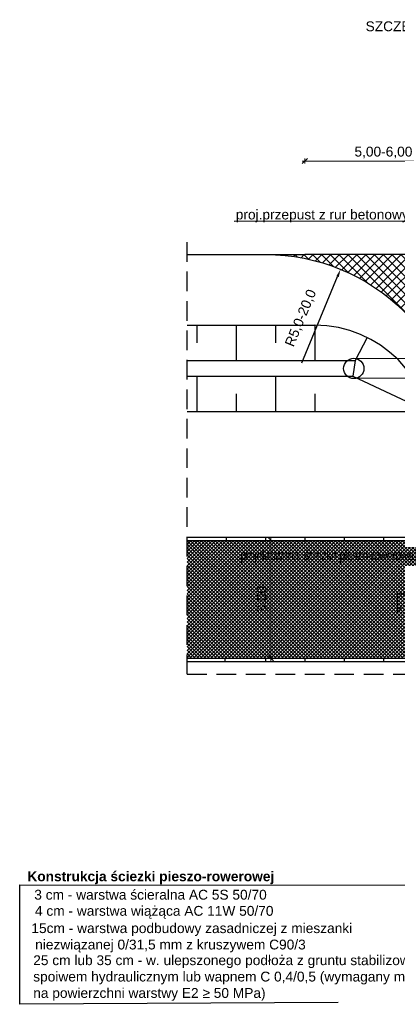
# Model space of a CAD drawing. Header units: metres. Extents: x -854 to 2789, y -128 to 3826.
# Tile 13 of 22: x 332 to 342, y 34 to 59. Entities that reach past the tile are written whole.
import ezdxf

# ---------------------------------------------------------------- set-up
doc = ezdxf.new("R2010")
doc.units = ezdxf.units.M
for name, pattern in [('CIĄGŁA', [0]), ('DASHED', [0.75, 0.5, -0.25]), ('HIDDEN', [0.375, 0.25, -0.125])]:
    doc.linetypes.add(name, pattern=pattern)
for name, color, linetype, lineweight in [('A opisy', 7, 'CIĄGŁA', 13), ('D_3_OPIS', 7, 'Continuous', 0), ('D_3_WYMIAROWANIE', 7, 'Continuous', 0), ('opis warstw', 7, 'Continuous', 0), ('T.M.wymiary', 7, 'Continuous', 0)]:
    doc.layers.add(name, color=color, linetype=linetype, lineweight=lineweight)
doc.styles.add('opisy', font='arial.ttf', dxfattribs={"height": 0.175})
doc.styles.add('Style-Arial', font='arial.ttf')
doc.styles.add('wym 1do50', font='arial.ttf', dxfattribs={"height": 0.175})
doc.styles.add('WYMIARY', font='geniso.shx', dxfattribs={"width": 0.8})
doc.dimstyles.new('Podstawowy_0_5', dxfattribs={"dimtxt": 0.1, "dimasz": 0.05, "dimexe": 0.1, "dimexo": 0.25, "dimgap": 0.1, "dimtad": 1, "dimzin": 0, "dimdsep": 46, "dimtxsty": 'WYMIARY', "dimblk": 'ARCHTICK', "dimcen": 0.09, "dimclrt": 2, "dimadec": 0, "dimazin": 0, "dimtfac": 1, "dimtofl": 0, "dimtmove": 0, "dimatfit": 3, "dimldrblk": 'ARCHTICK', "dimfxl": 0.7, "dimfxlon": 1, "dimtolj": 1, "dimtzin": 0, "dimarcsym": 0})
doc.dimstyles.new('wym_500', dxfattribs={"dimtxt": 1.5, "dimasz": 1.5, "dimexe": 0.5, "dimexo": 1, "dimgap": 0.5, "dimtad": 1, "dimrnd": 0.01, "dimzin": 1, "dimtxsty": 'Style-Arial', "dimblk": 'OBLIQUE', "dimcen": 1.5, "dimadec": 0, "dimazin": 0, "dimtfac": 1, "dimtmove": 1, "dimatfit": 3, "dimfxl": 1, "dimarcsym": 0})
doc.dimstyles.new('Wymiar_1 50', dxfattribs={"dimtxt": 0.175, "dimasz": 0.013125, "dimexe": 0.0175, "dimexo": 2.275, "dimgap": 0.065625, "dimtad": 1, "dimzin": 0, "dimtxsty": 'wym 1do50', "dimblk": 'znacznik wymiaru', "dimcen": 0.3, "dimse1": 1, "dimse2": 1, "dimadec": 0, "dimazin": 0, "dimtfac": 1, "dimtmove": 1, "dimatfit": 2, "dimfxl": 1, "dimtzin": 0, "dimlwd": -1, "dimlwe": 0, "dimarcsym": 0})

# ---------------------------------------------------------------- blocks, each defined once
blk = doc.blocks.new('znacznik wymiaru')
at = {"color": 7}
for p, q in [((-5, -5), (5, 5)), ((-5, 0), (0, 0)), ((0, 5), (0, -5)), ((5, 0), (0, 0))]:
    blk.add_line(p, q, dxfattribs=at)
blk = doc.blocks.new('*D138')
at = {"layer": 'D_3_WYMIAROWANIE', "color": 0, "linetype": 'Continuous', "transparency": 16777216}
blk.add_line((338.327, 45.722), (338.327, 42.748), dxfattribs=at)
at = {"layer": 'Defpoints', "color": 0, "linetype": 'Continuous', "transparency": 16777216}
for p in [(338.327, 45.735), (338.327, 42.735), (338.327, 42.735)]:
    blk.add_point(p, dxfattribs=at)
at = {"layer": 'D_3_WYMIAROWANIE', "color": 0, "linetype": 'Continuous', "transparency": 16777216, "xscale": 0.013125, "yscale": 0.013125, "zscale": 0.013125}
for p, rotation in [((338.327, 45.735), 90), ((338.327, 42.735), 270)]:
    blk.add_blockref('znacznik wymiaru', p, dxfattribs=dict(at, rotation=rotation))
at = {"layer": 'D_3_WYMIAROWANIE', "color": 0, "linetype": 'Continuous', "transparency": 16777216, "insert": (338.111, 44.235), "char_height": 0.175, "attachment_point": 5, "rotation": 90, "style": 'wym 1do50'}
blk.add_mtext('{\\H1.42857x;3,00}', dxfattribs=at)
blk = doc.blocks.new('_ARCHTICK')
at = {"color": 0, "linetype": 'ByBlock', "const_width": 0.15}
blk.add_lwpolyline([(-0.5, -0.5), (0.5, 0.5)], dxfattribs=at)
blk = doc.blocks.new('*D140')
at = {"layer": 'Defpoints', "color": 0, "transparency": 16777216}
for p in [(340.099, 52.636), (338.191, 48.015)]:
    blk.add_point(p, dxfattribs=at)
at = {"layer": 'T.M.wymiary', "color": 0, "lineweight": -2, "transparency": 16777216}
blk.add_line((339.115, 50.254), (340.023, 52.451), dxfattribs=at)
at = {"layer": 'T.M.wymiary', "color": 0, "transparency": 16777216}
blk.add_solid([(339.992, 52.464), (340.053, 52.439), (340.099, 52.636)], dxfattribs=at)
at = {"layer": 'T.M.wymiary', "color": 0, "transparency": 16777216, "insert": (339.098, 51.391), "char_height": 0.25, "attachment_point": 5, "rotation": 67.562, "style": 'Style-Arial'}
blk.add_mtext('R5,0-20,0', dxfattribs=at)
blk = doc.blocks.new('*D135')
at = {"layer": 'D_3_WYMIAROWANIE', "color": 0, "linetype": 'Continuous', "transparency": 16777216}
blk.add_line((343.177, 55.394), (339.204, 55.394), dxfattribs=at)
at = {"layer": 'Defpoints', "color": 0, "linetype": 'Continuous', "transparency": 16777216}
for p in [(339.191, 55.394), (339.191, 53.015), (343.191, 49.015)]:
    blk.add_point(p, dxfattribs=at)
at = {"layer": 'D_3_WYMIAROWANIE', "color": 0, "linetype": 'Continuous', "transparency": 16777216, "xscale": 0.013125, "yscale": 0.013125, "zscale": 0.013125, "rotation": 180}
blk.add_blockref('znacznik wymiaru', (339.191, 55.394), dxfattribs=at)
at = {"layer": 'D_3_WYMIAROWANIE', "color": 0, "linetype": 'Continuous', "transparency": 16777216, "xscale": 0.013125, "yscale": 0.013125, "zscale": 0.013125}
blk.add_blockref('znacznik wymiaru', (343.191, 55.394), dxfattribs=at)
at = {"layer": 'D_3_WYMIAROWANIE', "color": 0, "linetype": 'Continuous', "transparency": 16777216, "insert": (341.191, 55.61), "char_height": 0.175, "attachment_point": 5, "style": 'wym 1do50'}
blk.add_mtext('{\\H1.42857x;5,00-6,00}', dxfattribs=at)

msp = doc.modelspace()

# ---------------------------------------------------------------- hatches: boundary and pattern name
at = {"lineweight": 13}
h = msp.add_hatch(dxfattribs=at)
h.set_pattern_fill('ANSI37', color=253, scale=0.05)
h.set_pattern_definition([(45, (-3002.38496, -5448.52194), (-0.1122532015, 0.1122532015), []), (135, (-3002.38496, -5448.52194), (-0.1122532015, -0.1122532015), [])])
edge = h.paths.add_edge_path()
edge.add_line((352.191, 53.015), (338.191, 53.015))
edge.add_arc((338.191, 48.015), 5, 39.6145, 90, ccw=False)
edge.add_line((342.042, 51.203), (347.751, 50.315))
edge.add_arc((352.191, 48.015), 5, 90, 152.6129, ccw=False)
edge = h.paths.add_edge_path()
edge.add_arc((352.248, 47.995), 5.06, 157.7055, 182.0416, ccw=False)
edge.add_line((347.566, 49.915), (342.815, 49.915))
edge.add_arc((338.124, 47.995), 5.069, -1.7636, 22.2509, ccw=False)
edge.add_line((343.191, 47.839), (343.191, 42.655))
edge.add_line((343.191, 42.655), (347.191, 42.655))
edge.add_line((347.191, 42.655), (347.191, 47.815))
edge = h.paths.add_edge_path()
edge.add_line((347.751, 50.315), (342.042, 51.203))
edge.add_arc((338.191, 48.015), 5, 22.3337, 39.6145, ccw=False)
edge.add_line((342.815, 49.915), (347.566, 49.915))
edge.add_arc((352.191, 48.015), 5, 152.6129, 157.6663, ccw=False)
h = msp.add_hatch(dxfattribs=at)
h.set_pattern_fill('ANSI37', color=253, scale=0.02)
h.set_pattern_definition([(45, (-3156.451875, -5449.072695), (-0.0449012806, 0.0449012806), []), (135, (-3156.451875, -5449.072695), (-0.0449012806, -0.0449012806), [])])
h.paths.add_polyline_path([(343.191, 42.735), (343.191, 45.735), (336.191, 45.735), (336.191, 42.735)])
h.paths.add_polyline_path([(341.884, 42.944), (342.037, 43.267), (341.98, 43.12)], flags=16)

# ---------------------------------------------------------------- linework, layer by layer
for p, q in [((336.191, 53.015), (339.191, 53.015)), ((336.191, 51.215), (339.441, 51.215)), ((336.191, 50.315), (340.467, 50.315)), ((336.191, 49.915), (340.412, 49.915)), ((336.191, 49.015), (342.332, 49.015)), ((336.191, 45.815), (343.111, 45.815)), ((336.191, 45.735), (343.111, 45.735)), ((336.191, 42.735), (343.111, 42.735)), ((336.191, 42.655), (343.191, 42.655)), ((331.928, 33.923), (331.928, 36.967)), ((331.928, 36.967), (342.118, 36.957)), ((340.035, 33.967), (331.928, 33.923))]:
    msp.add_line(p, q)
at = {"linetype": 'HIDDEN', "ltscale": 2, "flags": 128}
for points in [[(336.191, 42.328), (336.191, 53.415)], [(336.191, 42.328), (354.191, 42.328)]]:
    msp.add_lwpolyline(points, dxfattribs=at)
at = {"flags": 128}
msp.add_lwpolyline([(337.494, 53.015), (338.191, 53.015, -0.414214), (343.191, 48.015), (343.191, 42.655)], format="xyb", dxfattribs=at)
for points in [[(351.191, 53.015), (339.191, 53.015)], [(336.441, 51.215), (336.441, 50.765)], [(337.441, 51.215), (337.441, 50.315)], [(338.441, 51.215), (338.441, 50.765)], [(339.441, 51.215), (339.441, 50.315)], [(340.78, 50.899), (340.467, 50.315), (340.412, 49.915), (342.332, 49.015)], [(336.441, 49.915), (336.441, 49.015)], [(338.441, 49.915), (338.441, 49.015)], [(337.441, 49.465), (337.441, 49.015)], [(339.441, 49.465), (339.441, 49.015)], [(337.19, 45.815), (337.19, 45.735)], [(338.191, 45.815), (338.191, 45.735)], [(339.191, 45.815), (339.191, 45.735)], [(340.191, 45.815), (340.191, 45.735)], [(341.191, 45.815), (341.191, 45.735)], [(337.153, 42.735), (337.153, 42.655)], [(338.191, 42.735), (338.191, 42.655)], [(339.191, 42.735), (339.191, 42.655)], [(340.191, 42.735), (340.191, 42.655)], [(341.191, 42.735), (341.191, 42.655)]]:
    msp.add_lwpolyline(points, dxfattribs=at)
at = {"linetype": 'DASHED', "const_width": 0.03, "flags": 128}
for points in [[(340.467, 50.365), (341.583, 50.365), (348.798, 50.365), (349.914, 50.365)], [(349.969, 49.865), (348.469, 49.865), (341.912, 49.865), (340.412, 49.865)]]:
    msp.add_lwpolyline(points, dxfattribs=at)
at = {"const_width": 0.02, "flags": 128}
for points in [[(342.049, 44.375), (341.549, 44.375), (341.549, 43.875)], [(341.549, 43.875), (341.642, 44.037)]]:
    msp.add_lwpolyline(points, dxfattribs=at)
msp.add_circle((340.435, 50.113), 0.258)
msp.add_arc((339.441, 48.215), 3, 0, 90)

# ---------------------------------------------------------------- texts
at = {"layer": 'D_3_OPIS', "linetype": 'Continuous', "insert": (345.316, 58.328), "char_height": 0.25, "width": 9.18035, "attachment_point": 5, "line_spacing_factor": 1.1, "style": 'opisy'}
msp.add_mtext('{\\Farial|c238;SZCZEGÓŁ ZJAZDU PUBLICZNEGO O NAWIERZCHNI Z BETONU ASFALTOWEGO na odcinku ścieżki pieszo-rowerowej}', dxfattribs=at)
at = {"layer": 'opis warstw', "linetype": 'Continuous', "lineweight": 0, "char_height": 0.25, "style": 'opisy'}
for s, width, gutter_width, heights, insert, attachment_point in [('proj.przepust z rur betonowych %%C 50 cm', 8.24504, 13.601, [1.637], (337.43, 54.157), 1), ('\\pi2.43624; {\\fArial|b1|i0|c238|p39;Konstrukcja ściezki pieszo-rowerowej}', 8.90555, 0.862, [4.741], (338.411, 37.306), 3), ('\\pi2.94636;3 cm - warstwa ścieralna AC 5S 50/70', 11.28508, 0.862, [4.741], (338.219, 36.838), 3), ('\\pi-0.02965,l2.8;4 cm - warstwa wiążąca AC 11W 50/70', 12.6404, 0.862, [4.741], (338.391, 36.427), 3), ('\\pxi-0.1186,l11.2,ql;15cm - warstwa podbudowy zasadniczej z mieszanki\\P niezwiązanej 0/31,5 mm z kruszywem C90/3', 14.17384, 0.862, [4.741], (343.629, 35.986), 3), ('\\pxql;25 cm lub 35 cm - w. ulepszonego podłoża z gruntu stabilizowanego \\Pspoiwem hydraulicznym lub wapnem C 0,4/0,5 (wymagany moduł\\Pna powierzchni warstwy E2 ≥ 50 MPa)  ', 12.6404, 0.862, [4.741], (344.913, 35.17), 3)]:
    msp.add_mtext_dynamic_manual_height_columns(s, width=width, gutter_width=gutter_width, heights=heights, dxfattribs=dict(at, insert=insert, attachment_point=attachment_point))
at = {"layer": 'opis warstw', "linetype": 'Continuous', "lineweight": 0, "insert": (337.545, 45.158), "char_height": 0.25, "width": 5.28212, "attachment_point": 7, "style": 'opisy'}
msp.add_mtext('{\\fArial Narrow|b0|i0|c238|p34;\\T0.9;projektowana  ściezka pieszo-rowerowa}', dxfattribs=at)

# ---------------------------------------------------------------- dimensions: what is measured, and where the dimension line sits
at = {"layer": 'D_3_WYMIAROWANIE', "linetype": 'Continuous'}
dim = msp.add_linear_dim(base=(339.191, 55.394), p1=(343.191, 49.015), p2=(339.191, 53.015), text='{\\H1.42857x;5,00-6,00}', dimstyle='Wymiar_1 50', override={"dimtxt": 0.25}, dxfattribs=at)
dim.commit()
dim.dimension.update_dxf_attribs({"geometry": '*D135', "text_midpoint": (341.191, 55.61)})
dim = msp.add_linear_dim(base=(338.327, 42.735), p1=(338.327, 45.735), p2=(338.327, 42.735), angle=90, text='{\\H1.42857x;<>}', dimstyle='Wymiar_1 50', override={"dimtxt": 0.25}, dxfattribs=at)
dim.commit()
dim.dimension.update_dxf_attribs({"geometry": '*D138', "text_midpoint": (338.111, 44.235)})
at = {"layer": 'T.M.wymiary'}
dim = msp.add_radius_dim(center=(338.191, 48.015), mpoint=(340.099, 52.636), text='<>-20,0', dimstyle='wym_500', override={"dimtxt": 0.25, "dimasz": 0.2, "dimgap": 0.3, "dimdec": 1, "dimsah": 1}, dxfattribs=at)
dim.commit()
dim.dimension.update_dxf_attribs({"geometry": '*D140', "text_midpoint": (339.514, 51.219), "dimtype": 164})

# ---------------------------------------------------------------- leaders
at = {"layer": 'A opisy'}
msp.add_leader([(343.647, 50.098), (343.561, 53.867), (337.391, 53.858)], dimstyle='Podstawowy_0_5', override={"dimgap": 0.1, "dimtad": 0, "dimldrblk": 'Dot'}, dxfattribs=at)

doc.saveas('drawing.dxf')
